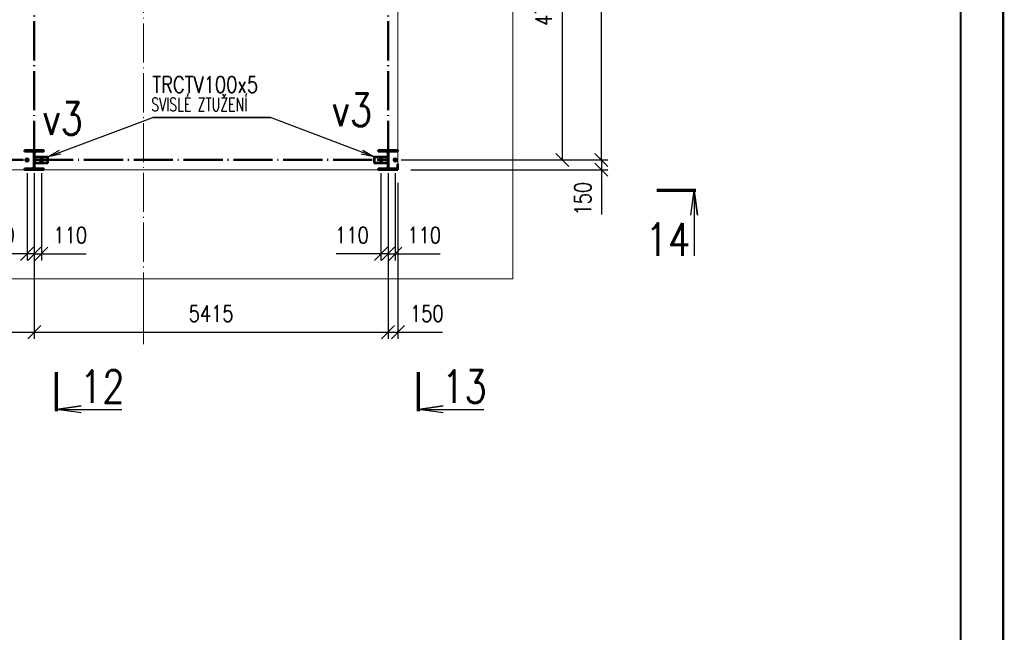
# Paper-space layout 'Layout1' of a CAD drawing. Extents: x -2 to 1033, y -36 to 596.
# Tile 65 of 69: x 691 to 841, y 304 to 397. Entities that reach past the tile are written whole.
import ezdxf
from ezdxf.enums import TextEntityAlignment as Align

# ---------------------------------------------------------------- set-up
doc = ezdxf.new("R2010")
doc.units = 0
for name, pattern in [('ACAD_ISO02W100', [15, 12, -3]), ('ACAD_ISO04W100', [30.5, 24, -3, 0.5, -3]), ('HP_01_CER_B', [8, 5, -1, 1, -1])]:
    doc.linetypes.add(name, pattern=pattern)
doc.layers.get('0').update_dxf_attribs({"linetype": 'CONTINUOUS'})
doc.layers.get('DEFPOINTS').update_dxf_attribs({"color": 132, "linetype": 'CONTINUOUS'})
doc.layers.add('RAMECEK_HP', color=251, linetype='CONTINUOUS')
for name, color, linetype, lineweight in [('SS_1.ET-HALA_TaO-PODLAHA', 9, 'CONTINUOUS', 13), ('SS_1.ET-HALA_TaO-RASTR', 7, 'HP_01_CER_B', 13), ('SS_2.ET-HALA_TaO-MOULDSHOP-SLOUP', 212, 'CONTINUOUS', 50), ('SS_2.ET-HALA_TaO-MOULDSHOP-SV.ZTUZENI', 163, 'CONTINUOUS', 50), ('SS_KOTY', 3, 'CONTINUOUS', 25), ('SS_PLNA_025', 7, 'CONTINUOUS', 25), ('SS_PODKLADY', 9, 'CONTINUOUS', 13), ('SS_POPIS', 140, 'CONTINUOUS', 25), ('SS_POPIS_PROFILU', 13, 'CONTINUOUS', 25), ('SS_REZ', 6, 'CONTINUOUS', 70), ('SS_SRAFY', 8, 'CONTINUOUS', 18), ('SS_TEXT7', 6, 'CONTINUOUS', 70)]:
    doc.layers.add(name, color=color, linetype=linetype, lineweight=lineweight)
doc.styles.add('ROMANS', font='romans.shx', dxfattribs={"width": 0.8})
doc.styles.add('romans.shx', font='romans.shx', dxfattribs={"height": 5})
doc.linetypes.add('ZIGZAG', pattern='A,0.00254,-5.08,[131,ltypeshp.shx,S=5.08,R=0,X=-5.08,Y=0],-10.16,[131,ltypeshp.shx,S=5.08,R=180,X=5.08,Y=0],-5.08', length=20.32254)
doc.dimstyles.new('A-1_(2.5)_100AS', dxfattribs={"dimtxt": 2.5, "dimasz": 2, "dimexe": 1, "dimexo": 2, "dimgap": 0, "dimtad": 0, "dimdec": 1, "dimlfac": 100, "dimrnd": 1, "dimtxsty": 'ROMANS', "dimblk1": 'OBLIQUE', "dimblk2": 'OBLIQUE', "dimsah": 1, "dimcen": 2, "dimclrd": 256, "dimclre": 256, "dimclrt": 256, "dimadec": 1, "dimazin": 2, "dimtfac": 0.714286, "dimtdec": 1, "dimtmove": 0, "dimatfit": 3, "dimldrblk": 'OPEN', "dimfxl": 1, "dimtvp": 1.142857, "dimtfill": 1, "dimtolj": 1, "dimlwd": -1, "dimlwe": -1, "dimarcsym": 0})
pattern_1 = [(45, (171.775396, 138.915313), (-0.0224506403, 0.0224506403), [])]

# ---------------------------------------------------------------- blocks, each defined once
blk = doc.blocks.new('*U6')
at = {"layer": 'RAMECEK_HP', "lineweight": 35, "const_width": 0.35}
for points in [[(0, 594), (0, 0), (841, 0), (841, 594)], [(6.5, 587.5), (6.5, 6.5), (834.5, 6.5), (834.5, 587.5)]]:
    blk.add_lwpolyline(points, close=True, dxfattribs=at)
at = {"layer": 'DEFPOINTS', "style": 'ROMANS', "width": 0.8}
blk.add_attdef('TISK', text='', height=10, dxfattribs=at).set_placement((841, -33), align=Align.RIGHT)
blk = doc.blocks.new('_Oblique')
at = {"color": 0, "linetype": 'ByBlock', "lineweight": -2}
blk.add_line((-0.5, -0.5), (0.5, 0.5), dxfattribs=at)
blk = doc.blocks.new('*D46')
at = {"layer": 'DEFPOINTS', "color": 0, "transparency": 16777216}
for p in [(747.98, 423.82), (746.88, 375.92), (773.53, 375.92)]:
    blk.add_point(p, dxfattribs=at)
at = {"layer": 'SS_KOTY', "transparency": 16777216}
for p, q in [((749.98, 423.82), (774.53, 423.82)), ((773.53, 423.82), (773.53, 375.92)), ((748.88, 375.92), (774.53, 375.92))]:
    blk.add_line(p, q, dxfattribs=at)
at = {"layer": 'SS_KOTY', "transparency": 16777216, "xscale": 2, "yscale": 2, "zscale": 2}
for p, rotation in [((773.53, 423.82), 90), ((773.53, 375.92), 270)]:
    blk.add_blockref('_Oblique', p, dxfattribs=dict(at, rotation=rotation))
at = {"layer": 'SS_KOTY', "transparency": 16777216, "insert": (770.68, 399.87), "char_height": 2.5, "attachment_point": 5, "rotation": 90, "style": 'ROMANS', "bg_fill": 3, "box_fill_scale": 1.1, "bg_fill_color": 256, "bg_fill_true_color": 13158600, "bg_fill_transparency": 0}
blk.add_mtext('\\A1;4790', dxfattribs=at)
blk = doc.blocks.new('_OPEN')
at = {"color": 0, "linetype": 'ByBlock'}
for p, q in [((-1, 0.167), (0, 0)), ((0, 0), (-1, -0.167)), ((0, 0), (-1, 0))]:
    blk.add_line(p, q, dxfattribs=at)
blk = doc.blocks.new('*D47')
at = {"layer": 'DEFPOINTS', "color": 0, "transparency": 16777216}
for p in [(746.88, 471.72), (779.53, 471.72), (746.88, 375.92)]:
    blk.add_point(p, dxfattribs=at)
at = {"layer": 'SS_KOTY', "transparency": 16777216}
for p, q in [((748.88, 471.72), (780.53, 471.72)), ((779.53, 375.92), (779.53, 471.72)), ((748.88, 375.92), (780.53, 375.92))]:
    blk.add_line(p, q, dxfattribs=at)
at = {"layer": 'SS_KOTY', "transparency": 16777216, "xscale": 2, "yscale": 2, "zscale": 2}
for p, rotation in [((779.53, 471.72), 90), ((779.53, 375.92), 270)]:
    blk.add_blockref('_Oblique', p, dxfattribs=dict(at, rotation=rotation))
at = {"layer": 'SS_KOTY', "transparency": 16777216, "insert": (776.68, 423.82), "char_height": 2.5, "attachment_point": 5, "rotation": 90, "style": 'ROMANS', "bg_fill": 3, "box_fill_scale": 1.1, "bg_fill_color": 256, "bg_fill_true_color": 13158600, "bg_fill_transparency": 0}
blk.add_mtext('\\A1;9580', dxfattribs=at)
blk = doc.blocks.new('*D72')
at = {"layer": 'DEFPOINTS', "color": 0, "transparency": 16777216}
for p in [(691.63, 375.92), (692.73, 375.92), (691.63, 361.54)]:
    blk.add_point(p, dxfattribs=at)
at = {"layer": 'SS_KOTY', "transparency": 16777216}
for p, q in [((691.63, 373.92), (691.63, 360.54)), ((692.73, 373.92), (692.73, 360.54)), ((691.63, 361.54), (684.77, 361.54)), ((692.73, 361.54), (691.63, 361.54))]:
    blk.add_line(p, q, dxfattribs=at)
at = {"layer": 'SS_KOTY', "transparency": 16777216, "xscale": 2, "yscale": 2, "zscale": 2, "rotation": 180}
blk.add_blockref('_Oblique', (691.63, 361.54), dxfattribs=at)
at = {"layer": 'SS_KOTY', "transparency": 16777216, "xscale": 2, "yscale": 2, "zscale": 2}
blk.add_blockref('_Oblique', (692.73, 361.54), dxfattribs=at)
at = {"layer": 'SS_KOTY', "transparency": 16777216, "insert": (687.2, 364.4), "char_height": 2.5, "attachment_point": 5, "style": 'ROMANS', "bg_fill": 3, "box_fill_scale": 1.1, "bg_fill_color": 256, "bg_fill_true_color": 13158600, "bg_fill_transparency": 0}
blk.add_mtext('\\A1;110', dxfattribs=at)
blk = doc.blocks.new('*D73')
at = {"layer": 'DEFPOINTS', "color": 0, "transparency": 16777216}
for p in [(692.73, 375.92), (693.83, 375.92), (693.83, 361.54)]:
    blk.add_point(p, dxfattribs=at)
at = {"layer": 'SS_KOTY', "transparency": 16777216}
for p, q in [((692.73, 373.92), (692.73, 360.54)), ((693.83, 373.92), (693.83, 360.54)), ((692.73, 361.54), (693.83, 361.54)), ((693.83, 361.54), (700.68, 361.54))]:
    blk.add_line(p, q, dxfattribs=at)
at = {"layer": 'SS_KOTY', "transparency": 16777216, "xscale": 2, "yscale": 2, "zscale": 2, "rotation": 180}
blk.add_blockref('_Oblique', (692.73, 361.54), dxfattribs=at)
at = {"layer": 'SS_KOTY', "transparency": 16777216, "xscale": 2, "yscale": 2, "zscale": 2}
blk.add_blockref('_Oblique', (693.83, 361.54), dxfattribs=at)
at = {"layer": 'SS_KOTY', "transparency": 16777216, "insert": (698.25, 364.4), "char_height": 2.5, "attachment_point": 5, "style": 'ROMANS', "bg_fill": 3, "box_fill_scale": 1.1, "bg_fill_color": 256, "bg_fill_true_color": 13158600, "bg_fill_transparency": 0}
blk.add_mtext('\\A1;110', dxfattribs=at)
blk = doc.blocks.new('*D74')
at = {"layer": 'DEFPOINTS', "color": 0, "transparency": 16777216}
for p in [(745.78, 375.92), (746.88, 375.92), (745.78, 361.54)]:
    blk.add_point(p, dxfattribs=at)
at = {"layer": 'SS_KOTY', "transparency": 16777216}
for p, q in [((745.78, 373.92), (745.78, 360.54)), ((746.88, 373.92), (746.88, 360.54)), ((745.78, 361.54), (738.92, 361.54)), ((746.88, 361.54), (745.78, 361.54))]:
    blk.add_line(p, q, dxfattribs=at)
at = {"layer": 'SS_KOTY', "transparency": 16777216, "xscale": 2, "yscale": 2, "zscale": 2, "rotation": 180}
blk.add_blockref('_Oblique', (745.78, 361.54), dxfattribs=at)
at = {"layer": 'SS_KOTY', "transparency": 16777216, "xscale": 2, "yscale": 2, "zscale": 2}
blk.add_blockref('_Oblique', (746.88, 361.54), dxfattribs=at)
at = {"layer": 'SS_KOTY', "transparency": 16777216, "insert": (741.35, 364.4), "char_height": 2.5, "attachment_point": 5, "style": 'ROMANS', "bg_fill": 3, "box_fill_scale": 1.1, "bg_fill_color": 256, "bg_fill_true_color": 13158600, "bg_fill_transparency": 0}
blk.add_mtext('\\A1;110', dxfattribs=at)
blk = doc.blocks.new('*D75')
at = {"layer": 'DEFPOINTS', "color": 0, "transparency": 16777216}
for p in [(746.88, 375.92), (747.98, 375.92), (747.98, 361.54)]:
    blk.add_point(p, dxfattribs=at)
at = {"layer": 'SS_KOTY', "transparency": 16777216}
for p, q in [((746.88, 373.92), (746.88, 360.54)), ((747.98, 373.92), (747.98, 360.54)), ((746.88, 361.54), (747.98, 361.54)), ((747.98, 361.54), (754.83, 361.54))]:
    blk.add_line(p, q, dxfattribs=at)
at = {"layer": 'SS_KOTY', "transparency": 16777216, "xscale": 2, "yscale": 2, "zscale": 2, "rotation": 180}
blk.add_blockref('_Oblique', (746.88, 361.54), dxfattribs=at)
at = {"layer": 'SS_KOTY', "transparency": 16777216, "xscale": 2, "yscale": 2, "zscale": 2}
blk.add_blockref('_Oblique', (747.98, 361.54), dxfattribs=at)
at = {"layer": 'SS_KOTY', "transparency": 16777216, "insert": (752.4, 364.4), "char_height": 2.5, "attachment_point": 5, "style": 'ROMANS', "bg_fill": 3, "box_fill_scale": 1.1, "bg_fill_color": 256, "bg_fill_true_color": 13158600, "bg_fill_transparency": 0}
blk.add_mtext('\\A1;110', dxfattribs=at)
blk = doc.blocks.new('*D81')
at = {"layer": 'DEFPOINTS', "color": 0, "transparency": 16777216}
for p in [(638.58, 375.92), (692.73, 375.92, 0.4), (692.73, 349.54)]:
    blk.add_point(p, dxfattribs=at)
at = {"layer": 'SS_KOTY', "transparency": 16777216}
for p, q in [((638.58, 373.92), (638.58, 348.54)), ((692.73, 373.92), (692.73, 348.54)), ((638.58, 349.54), (692.73, 349.54))]:
    blk.add_line(p, q, dxfattribs=at)
at = {"layer": 'SS_KOTY', "transparency": 16777216, "xscale": 2, "yscale": 2, "zscale": 2, "rotation": 180}
blk.add_blockref('_Oblique', (638.58, 349.54), dxfattribs=at)
at = {"layer": 'SS_KOTY', "transparency": 16777216, "xscale": 2, "yscale": 2, "zscale": 2}
blk.add_blockref('_Oblique', (692.73, 349.54), dxfattribs=at)
at = {"layer": 'SS_KOTY', "transparency": 16777216, "insert": (665.65, 352.4), "char_height": 2.5, "attachment_point": 5, "style": 'ROMANS', "bg_fill": 3, "box_fill_scale": 1.1, "bg_fill_color": 256, "bg_fill_true_color": 13158600, "bg_fill_transparency": 0}
blk.add_mtext('\\A1;5415', dxfattribs=at)
blk = doc.blocks.new('*D82')
at = {"layer": 'DEFPOINTS', "color": 0, "transparency": 16777216}
for p in [(692.73, 375.92, 0.4), (746.88, 375.92), (746.88, 349.54)]:
    blk.add_point(p, dxfattribs=at)
at = {"layer": 'SS_KOTY', "transparency": 16777216}
for p, q in [((692.73, 373.92), (692.73, 348.54)), ((746.88, 373.92), (746.88, 348.54)), ((692.73, 349.54), (746.88, 349.54))]:
    blk.add_line(p, q, dxfattribs=at)
at = {"layer": 'SS_KOTY', "transparency": 16777216, "xscale": 2, "yscale": 2, "zscale": 2, "rotation": 180}
blk.add_blockref('_Oblique', (692.73, 349.54), dxfattribs=at)
at = {"layer": 'SS_KOTY', "transparency": 16777216, "xscale": 2, "yscale": 2, "zscale": 2}
blk.add_blockref('_Oblique', (746.88, 349.54), dxfattribs=at)
at = {"layer": 'SS_KOTY', "transparency": 16777216, "insert": (719.8, 352.4), "char_height": 2.5, "attachment_point": 5, "style": 'ROMANS', "bg_fill": 3, "box_fill_scale": 1.1, "bg_fill_color": 256, "bg_fill_true_color": 13158600, "bg_fill_transparency": 0}
blk.add_mtext('\\A1;5415', dxfattribs=at)
blk = doc.blocks.new('*D109')
at = {"layer": 'DEFPOINTS', "color": 0, "transparency": 16777216}
for p in [(746.88, 375.92), (748.38, 374.42), (748.38, 349.54)]:
    blk.add_point(p, dxfattribs=at)
at = {"layer": 'SS_KOTY', "transparency": 16777216}
for p, q in [((746.88, 373.92), (746.88, 348.54)), ((748.38, 372.42), (748.38, 348.54)), ((746.88, 349.54), (748.38, 349.54)), ((748.38, 349.54), (755.23, 349.54))]:
    blk.add_line(p, q, dxfattribs=at)
at = {"layer": 'SS_KOTY', "transparency": 16777216, "xscale": 2, "yscale": 2, "zscale": 2, "rotation": 180}
blk.add_blockref('_Oblique', (746.88, 349.54), dxfattribs=at)
at = {"layer": 'SS_KOTY', "transparency": 16777216, "xscale": 2, "yscale": 2, "zscale": 2}
blk.add_blockref('_Oblique', (748.38, 349.54), dxfattribs=at)
at = {"layer": 'SS_KOTY', "transparency": 16777216, "insert": (752.8, 352.4), "char_height": 2.5, "attachment_point": 5, "style": 'ROMANS', "bg_fill": 3, "box_fill_scale": 1.1, "bg_fill_color": 256, "bg_fill_true_color": 13158600, "bg_fill_transparency": 0}
blk.add_mtext('\\A1;150', dxfattribs=at)
blk = doc.blocks.new('*D110')
at = {"layer": 'DEFPOINTS', "color": 0, "transparency": 16777216}
for p in [(746.88, 375.92), (748.38, 374.42), (779.53, 374.42)]:
    blk.add_point(p, dxfattribs=at)
at = {"layer": 'SS_KOTY', "transparency": 16777216}
for p, q in [((748.88, 375.92), (780.53, 375.92)), ((779.53, 375.92), (779.53, 374.42)), ((750.38, 374.42), (780.53, 374.42)), ((779.53, 374.42), (779.53, 367.56))]:
    blk.add_line(p, q, dxfattribs=at)
at = {"layer": 'SS_KOTY', "transparency": 16777216, "xscale": 2, "yscale": 2, "zscale": 2}
for p, rotation in [((779.53, 375.92), 90), ((779.53, 374.42), 270)]:
    blk.add_blockref('_Oblique', p, dxfattribs=dict(at, rotation=rotation))
at = {"layer": 'SS_KOTY', "transparency": 16777216, "insert": (776.68, 369.99), "char_height": 2.5, "attachment_point": 5, "rotation": 90, "style": 'ROMANS', "bg_fill": 3, "box_fill_scale": 1.1, "bg_fill_color": 256, "bg_fill_true_color": 13158600, "bg_fill_transparency": 0}
blk.add_mtext('\\A1;150', dxfattribs=at)
blk = doc.blocks.new('*U148')
at = {"layer": 'SS_PLNA_025'}
blk.add_lwpolyline([(3.78, -6.25), (0, -5.72), (3.78, -5.2), (0, -5.72), (10, -5.72)], dxfattribs=at)
at = {"layer": 'SS_REZ'}
blk.add_line((0, -5.99), (0, 0), dxfattribs=at)
at = {"layer": 'SS_TEXT7', "style": 'ROMANS', "width": 0.8}
blk.add_attdef('REZs', text='', height=5, dxfattribs=at).set_placement((7, -4.72), align=Align.CENTER)
blk = doc.blocks.new('*U149')
at = {"layer": 'SS_PLNA_025'}
blk.add_lwpolyline([(5.2, -3.78), (5.72, 0), (6.25, -3.78), (5.72, 0), (5.72, -10)], dxfattribs=at)
at = {"layer": 'SS_REZ'}
blk.add_line((5.99, 0), (0, 0), dxfattribs=at)
at = {"layer": 'SS_TEXT7', "style": 'ROMANS', "width": 0.8}
blk.add_attdef('REZv', text='', height=5, dxfattribs=at).set_placement((1.72, -10), align=Align.CENTER)

psp = doc.layouts.get("Layout1")

# ---------------------------------------------------------------- linework, layer by layer
at = {"layer": 'SS_2.ET-HALA_TaO-MOULDSHOP-SLOUP', "color": 7, "linetype": 'ACAD_ISO04W100', "ltscale": 0.25}
for p, q in [((692.7254, 375.9153, 0.4), (692.7254, 471.7153, 0.4)), ((746.8754, 375.9153), (746.8754, 471.7153)), ((593.5754, 375.9153), (746.8754, 375.9153))]:
    psp.add_line(p, q, dxfattribs=at)
at = {"layer": 'SS_2.ET-HALA_TaO-MOULDSHOP-SLOUP', "color": 7, "linetype": 'Continuous', "ltscale": 0.25}
for p, q in [((694.2254, 377.4153), (691.2254, 377.4153)), ((691.2254, 377.4153), (691.2254, 377.2253)), ((691.2254, 377.2253), (692.4004, 377.2253)), ((693.0504, 377.2253), (694.2254, 377.2253)), ((694.2254, 377.2253), (694.2254, 377.4153)), ((745.3754, 377.4153), (745.3754, 377.2253))]:
    psp.add_line(p, q, dxfattribs=at)
at = {"layer": 'SS_2.ET-HALA_TaO-MOULDSHOP-SLOUP', "color": 7, "linetype": 'Continuous', "ltscale": 0.25, "extrusion": (-1.7441e-15, -4.21062e-15, -1)}
psp.add_arc((-692.4004, 376.9553), 0.27, 90, 180, dxfattribs=at)
at = {"layer": 'SS_2.ET-HALA_TaO-MOULDSHOP-SLOUP', "color": 7, "linetype": 'Continuous', "ltscale": 0.25, "extrusion": (4.21062e-15, -1.7441e-15, -1)}
psp.add_arc((-693.0504, 376.9553), 0.27, 0, 90, dxfattribs=at)
at = {"layer": 'SS_PODKLADY'}
psp.add_lwpolyline([(589.7754, 374.4153), (748.3754, 374.4153), (748.3754, 473.2153), (589.7754, 473.2153)], close=True, dxfattribs=at)

# ---------------------------------------------------------------- block references
at = {"layer": 'RAMECEK_HP'}
psp.add_blockref('*U6', (0, 0), dxfattribs=at)
at = {"layer": 'SS_REZ'}
for name, p, values in [('*U149', (787.9896, 371.2342), {'REZv': '14'}), ('*U148', (696.1387, 343.4361), {'REZs': '12'}), ('*U148', (751.5526, 343.4361), {'REZs': '13'})]:
    psp.add_blockref(name, p, dxfattribs=at).add_auto_attribs(values)

# ---------------------------------------------------------------- texts
at = {"layer": 'SS_POPIS', "color": 4, "style": 'romans.shx', "width": 0.8}
for p in [(738.2696, 381.0937), (694.0194, 379.7665)]:
    psp.add_text('v3', height=5, dxfattribs=at).set_placement(p)
at = {"layer": 'SS_POPIS_PROFILU', "color": 13, "style": 'romans.shx'}
for s, height, width, p in [('TRCTV100x5', 2.5, 0.8, (710.7855, 386.2153)), ('TRCTV100x5', 2.5, 0.8, (710.7855, 386.2153)), ('SVISLÉ ZTUŽENÍ', 2, 0.7, (710.6372, 383.4153)), ('SVISLÉ ZTUŽENÍ', 2, 0.7, (710.6372, 383.4153))]:
    psp.add_text(s, height=height, dxfattribs=dict(at, width=width)).set_placement(p)

# ---------------------------------------------------------------- next in the draw order: dimensions: what is measured, and where the dimension line sits
at = {"layer": 'SS_KOTY'}
dim = psp.add_linear_dim(base=(773.5344, 375.9153), p1=(747.9754, 423.8153), p2=(746.8754, 375.9153), angle=90, dimstyle='A-1_(2.5)_100AS', dxfattribs=at)
dim.commit()
dim.dimension.update_dxf_attribs({"geometry": '*D46', "text_midpoint": (770.6772, 399.8653)})
dim = psp.add_linear_dim(base=(691.6254, 361.5438, 0.4), p1=(692.7254, 375.9153, 0.4), p2=(691.6254, 375.9153, 0.4), dimstyle='A-1_(2.5)_100AS', dxfattribs=at)
dim.commit()
dim.dimension.update_dxf_attribs({"geometry": '*D72', "text_midpoint": (687.1968, 364.4009, 0.4)})

# ---------------------------------------------------------------- next in the draw order: dimensions: what is measured, and where the dimension line sits
dim = psp.add_linear_dim(base=(779.5344, 471.7153), p1=(746.8754, 375.9153), p2=(746.8754, 471.7153), angle=90, dimstyle='A-1_(2.5)_100AS', dxfattribs=at)
dim.commit()
dim.dimension.update_dxf_attribs({"geometry": '*D47', "text_midpoint": (776.6772, 423.8153)})
dim = psp.add_linear_dim(base=(693.8254, 361.5438, 0.4), p1=(692.7254, 375.9153, 0.4), p2=(693.8254, 375.9153, 0.4), dimstyle='A-1_(2.5)_100AS', dxfattribs=at)
dim.commit()
dim.dimension.update_dxf_attribs({"geometry": '*D73', "text_midpoint": (698.254, 364.4009, 0.4)})

# ---------------------------------------------------------------- next in the draw order: dimensions: what is measured, and where the dimension line sits
dim = psp.add_linear_dim(base=(692.7254, 349.5438), p1=(638.5754, 375.9153), p2=(692.7254, 375.9153, 0.4), dimstyle='A-1_(2.5)_100AS', override={"dimtmove": 1}, dxfattribs=at)
dim.commit()
dim.dimension.update_dxf_attribs({"geometry": '*D81', "text_midpoint": (665.6504, 352.4009)})
dim = psp.add_linear_dim(base=(745.7754, 361.5438), p1=(746.8754, 375.9153), p2=(745.7754, 375.9153), dimstyle='A-1_(2.5)_100AS', dxfattribs=at)
dim.commit()
dim.dimension.update_dxf_attribs({"geometry": '*D74', "text_midpoint": (741.3468, 364.4009)})

# ---------------------------------------------------------------- next in the draw order: dimensions: what is measured, and where the dimension line sits
dim = psp.add_linear_dim(base=(747.9754, 361.5438), p1=(746.8754, 375.9153), p2=(747.9754, 375.9153), dimstyle='A-1_(2.5)_100AS', dxfattribs=at)
dim.commit()
dim.dimension.update_dxf_attribs({"geometry": '*D75', "text_midpoint": (752.404, 364.4009)})

# ---------------------------------------------------------------- next in the draw order: dimensions: what is measured, and where the dimension line sits
dim = psp.add_linear_dim(base=(746.8754, 349.5438), p1=(692.7254, 375.9153, 0.4), p2=(746.8754, 375.9153), dimstyle='A-1_(2.5)_100AS', override={"dimtmove": 1}, dxfattribs=at)
dim.commit()
dim.dimension.update_dxf_attribs({"geometry": '*D82', "text_midpoint": (719.8004, 352.4009)})

# ---------------------------------------------------------------- next in the draw order: hatches: boundary and pattern name
at = {"layer": 'SS_SRAFY'}
h = psp.add_hatch(dxfattribs=at)
h.set_pattern_fill('ANSI31', color=5, scale=0.01, style=0)
h.set_pattern_definition(pattern_1)
h.paths.add_polyline_path([(691.2254, 374.6053), (691.2254, 374.4153), (694.2254, 374.4153), (694.2254, 374.6053), (693.0504, 374.6053, -0.41421356), (692.7804, 374.8753), (692.7804, 376.9553, -0.41421356), (693.0504, 377.2253), (694.2254, 377.2253), (694.2254, 377.4153), (691.2254, 377.4153), (691.2254, 377.2253), (692.4004, 377.2253, -0.41421356), (692.6704, 376.9553), (692.6704, 374.8753, -0.41421356), (692.4004, 374.6053)], flags=0)

# ---------------------------------------------------------------- next in the draw order: linework, layer by layer
at = {"layer": 'SS_1.ET-HALA_TaO-RASTR', "linetype": 'ACAD_ISO04W100', "ltscale": 0.25}
for p, q in [((709.4754, 352.7053), (709.4754, 487.3638)), ((709.4754, 352.7053), (709.4754, 352.7063)), ((709.4754, 352.7063), (709.4754, 347.7063))]:
    psp.add_line(p, q, dxfattribs=at)
at = {"layer": 'SS_2.ET-HALA_TaO-MOULDSHOP-SLOUP', "color": 7, "linetype": 'Continuous', "ltscale": 0.25}
for p, q in [((692.6704, 376.9553), (692.6704, 374.8753)), ((692.7804, 374.8753), (692.7804, 376.9553)), ((691.2254, 374.6053), (692.4004, 374.6053)), ((691.2254, 374.6053), (691.2254, 374.4153)), ((691.2254, 374.4153), (694.2254, 374.4153)), ((693.0504, 374.6053), (694.2254, 374.6053)), ((694.2254, 374.4153), (694.2254, 374.6053))]:
    psp.add_line(p, q, dxfattribs=at)
at = {"layer": 'SS_2.ET-HALA_TaO-MOULDSHOP-SLOUP', "color": 7, "linetype": 'ACAD_ISO04W100', "ltscale": 0.25}
for p, q in [((691.4054, 375.9153), (691.8454, 375.9153)), ((691.5054, 375.9153), (691.7454, 375.9153)), ((691.6254, 375.6953), (691.6254, 376.1353)), ((691.6254, 375.7953), (691.6254, 376.0353)), ((693.6054, 375.9153), (694.0454, 375.9153)), ((693.7054, 375.9153), (693.9454, 375.9153)), ((693.8254, 375.6953), (693.8254, 376.1353)), ((693.8254, 375.7953), (693.8254, 376.0353))]:
    psp.add_line(p, q, dxfattribs=at)
at = {"layer": 'SS_2.ET-HALA_TaO-MOULDSHOP-SLOUP', "color": 1, "linetype": 'Continuous', "ltscale": 0.25}
for p, q in [((691.6254, 376.1233), (691.4453, 376.0193)), ((691.4453, 376.0193), (691.4453, 375.8113)), ((691.4453, 375.8113), (691.6254, 375.7073)), ((691.8055, 376.0193), (691.6254, 376.1233)), ((691.6254, 375.7073), (691.8055, 375.8113)), ((691.8055, 375.8113), (691.8055, 376.0193))]:
    psp.add_line(p, q, dxfattribs=at)
at = {"layer": 'SS_2.ET-HALA_TaO-MOULDSHOP-SLOUP', "color": 1, "linetype": 'ACAD_ISO02W100', "ltscale": 0.25}
for p, q in [((693.6453, 376.0193), (693.8254, 376.1233)), ((693.7101, 376.0567), (693.6453, 376.0193)), ((693.6453, 376.0193), (693.6453, 375.8113)), ((693.8254, 375.7073), (693.6453, 375.8113)), ((693.7101, 375.7739), (693.8254, 375.7073)), ((693.8254, 376.1233), (694.0055, 376.0193)), ((693.8639, 376.1011), (693.8254, 376.1233)), ((694.0055, 375.8113), (693.8254, 375.7073)), ((693.8254, 375.7073), (693.8639, 375.7295)), ((694.0055, 376.0193), (693.8639, 376.1011)), ((693.8639, 375.7295), (694.0055, 375.8113)), ((694.0055, 375.8113), (694.0055, 376.0193))]:
    psp.add_line(p, q, dxfattribs=at)
at = {"layer": 'SS_2.ET-HALA_TaO-MOULDSHOP-SLOUP', "color": 1, "linetype": 'Continuous', "ltscale": 0.25}
for radius in [0.22, 0.12]:
    psp.add_circle((691.6254, 375.9153), radius, dxfattribs=at)
at = {"layer": 'SS_2.ET-HALA_TaO-MOULDSHOP-SLOUP', "color": 3, "linetype": 'ACAD_ISO02W100', "ltscale": 0.25}
for centre in [(691.6254, 375.9153), (693.8254, 375.9153)]:
    psp.add_circle(centre, 0.13, dxfattribs=at)
at = {"layer": 'SS_2.ET-HALA_TaO-MOULDSHOP-SLOUP', "color": 1, "linetype": 'ACAD_ISO02W100', "ltscale": 0.25}
for radius in [0.22, 0.12]:
    psp.add_circle((693.8254, 375.9153), radius, dxfattribs=at)
at = {"layer": 'SS_2.ET-HALA_TaO-MOULDSHOP-SLOUP', "color": 7, "linetype": 'Continuous', "ltscale": 0.25, "extrusion": (-1.7441e-15, 4.21062e-15, -1)}
psp.add_arc((-692.4004, 374.8753), 0.27, 180, 270, dxfattribs=at)
at = {"layer": 'SS_2.ET-HALA_TaO-MOULDSHOP-SLOUP', "color": 7, "linetype": 'Continuous', "ltscale": 0.25, "extrusion": (4.21062e-15, 1.7441e-15, -1)}
psp.add_arc((-693.0504, 374.8753), 0.27, 270, 0, dxfattribs=at)
at = {"layer": 'SS_2.ET-HALA_TaO-MOULDSHOP-SV.ZTUZENI', "color": 7, "linetype": 'ACAD_ISO04W100', "ltscale": 0.25}
psp.add_line((694.3237, 375.9153), (692.7254, 375.9153), dxfattribs=at)
at = {"layer": 'SS_2.ET-HALA_TaO-MOULDSHOP-SV.ZTUZENI', "color": 7, "linetype": 'Continuous', "ltscale": 0.25}
for p, q in [((692.7804, 376.4153), (693.8128, 376.4153)), ((692.7804, 375.4153), (693.8128, 375.4153)), ((693.8128, 376.4153), (694.8347, 376.4153)), ((693.8128, 375.4153), (693.8128, 376.4153)), ((693.8128, 375.4153), (694.8347, 375.4153)), ((694.7836, 376.3653), (693.8639, 376.3653)), ((693.8639, 375.4653), (693.8639, 376.3653)), ((693.8639, 375.4653), (694.7836, 375.4653)), ((694.7836, 375.4653), (694.7836, 376.3653)), ((694.8347, 375.4153), (694.8347, 376.4153)), ((744.7661, 376.4153), (744.8172, 376.4153)), ((744.7661, 376.4153), (744.7661, 375.4153)), ((744.8172, 376.3653), (744.8172, 375.4653))]:
    psp.add_line(p, q, dxfattribs=at)
at = {"layer": 'SS_2.ET-HALA_TaO-MOULDSHOP-SV.ZTUZENI', "color": 3, "linetype": 'ACAD_ISO02W100', "ltscale": 0.25}
for p, q in [((693.8639, 376.3653), (692.8293, 376.3653)), ((692.8293, 376.3653), (692.8293, 375.4653)), ((692.8293, 375.4653), (693.8639, 375.4653)), ((693.7101, 376.3653), (693.7101, 375.4653)), ((693.759, 376.4153), (693.759, 375.4153))]:
    psp.add_line(p, q, dxfattribs=at)
at = {"layer": 'SS_POPIS_PROFILU', "color": 0, "linetype": 'ByBlock'}
for p, q in [((694.8347, 376.4153), (696.5916, 377.4273)), ((694.8347, 376.4153), (696.7083, 377.115)), ((696.8249, 376.8027), (694.8347, 376.4153)), ((744.7661, 376.4153), (742.7775, 376.811)), ((744.7661, 376.4153), (742.8955, 377.1228)), ((743.0134, 377.4346), (744.7661, 376.4153))]:
    psp.add_line(p, q, dxfattribs=at)
at = {"layer": 'SS_POPIS_PROFILU', "color": 13}
for points in [[(694.8347, 376.4153), (710.9012, 382.4153), (728.9012, 382.4153)], [(744.7661, 376.4153), (728.9012, 382.4153), (710.9012, 382.4153)]]:
    psp.add_lwpolyline(points, dxfattribs=at)

# ---------------------------------------------------------------- next in the draw order: dimensions: what is measured, and where the dimension line sits
at = {"layer": 'SS_KOTY'}
dim = psp.add_linear_dim(base=(748.3754, 349.5438), p1=(746.8754, 375.9153), p2=(748.3754, 374.4153), dimstyle='A-1_(2.5)_100AS', override={"dimtmove": 0}, dxfattribs=at)
dim.commit()
dim.dimension.update_dxf_attribs({"geometry": '*D109', "text_midpoint": (752.804, 352.4009)})

# ---------------------------------------------------------------- next in the draw order: linework, layer by layer
at = {"layer": 'SS_1.ET-HALA_TaO-PODLAHA', "linetype": 'ZIGZAG', "ltscale": 0.25}
psp.add_line((562.9754, 357.7053), (765.9577, 357.7053), dxfattribs=at)
at = {"layer": 'SS_2.ET-HALA_TaO-MOULDSHOP-SLOUP', "color": 7, "linetype": 'ACAD_ISO04W100', "ltscale": 0.25}
for p, q in [((745.5554, 375.9153), (745.9954, 375.9153)), ((745.6554, 375.9153), (745.8954, 375.9153)), ((745.7754, 375.6953), (745.7754, 376.1353)), ((745.7754, 375.7953), (745.7754, 376.0353))]:
    psp.add_line(p, q, dxfattribs=at)
at = {"layer": 'SS_2.ET-HALA_TaO-MOULDSHOP-SLOUP', "color": 1, "linetype": 'ACAD_ISO02W100', "ltscale": 0.25}
for p, q in [((745.5953, 376.0193), (745.7754, 376.1233)), ((745.7369, 376.1011), (745.5953, 376.0193)), ((745.5953, 376.0193), (745.5953, 375.8113)), ((745.5953, 375.8113), (745.7369, 375.7295)), ((745.7754, 375.7073), (745.5953, 375.8113)), ((745.7754, 376.1233), (745.7369, 376.1011)), ((745.7369, 375.7295), (745.7754, 375.7073)), ((745.7754, 376.1233), (745.9555, 376.0193)), ((745.9555, 375.8113), (745.7754, 375.7073)), ((745.9555, 376.0193), (745.8907, 376.0567)), ((745.8907, 375.7739), (745.9555, 375.8113)), ((745.9555, 375.8113), (745.9555, 376.0193))]:
    psp.add_line(p, q, dxfattribs=at)
at = {"layer": 'SS_2.ET-HALA_TaO-MOULDSHOP-SLOUP', "color": 7, "linetype": 'Continuous', "ltscale": 0.25}
psp.add_line((745.3754, 374.6053), (745.3754, 374.4153), dxfattribs=at)
at = {"layer": 'SS_2.ET-HALA_TaO-MOULDSHOP-SLOUP', "color": 1, "linetype": 'ACAD_ISO02W100', "ltscale": 0.25}
for radius in [0.22, 0.12]:
    psp.add_circle((745.7754, 375.9153), radius, dxfattribs=at)
at = {"layer": 'SS_2.ET-HALA_TaO-MOULDSHOP-SLOUP', "color": 3, "linetype": 'ACAD_ISO02W100', "ltscale": 0.25}
psp.add_circle((745.7754, 375.9153), 0.13, dxfattribs=at)
at = {"layer": 'SS_2.ET-HALA_TaO-MOULDSHOP-SV.ZTUZENI', "color": 7, "linetype": 'Continuous', "ltscale": 0.25}
for p, q in [((744.7661, 375.4153), (745.788, 375.4153)), ((744.8172, 376.4153), (745.788, 376.4153)), ((745.7369, 376.3653), (744.8172, 376.3653)), ((744.8172, 375.4653), (745.7369, 375.4653)), ((745.7369, 376.3653), (745.7369, 375.4653)), ((745.788, 376.4153), (745.788, 375.4153))]:
    psp.add_line(p, q, dxfattribs=at)
at = {"layer": 'SS_2.ET-HALA_TaO-MOULDSHOP-SV.ZTUZENI', "color": 3, "linetype": 'ACAD_ISO02W100', "ltscale": 0.25}
for p, q in [((745.8418, 375.4153), (745.8418, 376.4153)), ((745.8907, 375.4653), (745.8907, 376.3653))]:
    psp.add_line(p, q, dxfattribs=at)

# ---------------------------------------------------------------- next in the draw order: dimensions: what is measured, and where the dimension line sits
at = {"layer": 'SS_KOTY'}
dim = psp.add_linear_dim(base=(779.5344, 374.4153), p1=(746.8754, 375.9153), p2=(748.3754, 374.4153), angle=90, dimstyle='A-1_(2.5)_100AS', override={"dimtmove": 0}, dxfattribs=at)
dim.commit()
dim.dimension.update_dxf_attribs({"geometry": '*D110', "text_midpoint": (776.6772, 369.9867)})

# ---------------------------------------------------------------- next in the draw order: hatches: boundary and pattern name
at = {"layer": 'SS_SRAFY'}
h = psp.add_hatch(dxfattribs=at)
h.set_pattern_fill('ANSI31', color=5, scale=0.01, style=0)
h.set_pattern_definition(pattern_1)
h.paths.add_polyline_path([(745.3754, 374.6053), (745.3754, 374.4153), (748.3754, 374.4153), (748.3754, 374.6053), (747.2004, 374.6053, -0.41421356), (746.9304, 374.8753), (746.9304, 376.9553, -0.41421356), (747.2004, 377.2253), (748.3754, 377.2253), (748.3754, 377.4153), (745.3754, 377.4153), (745.3754, 377.2253), (746.5504, 377.2253, -0.41421356), (746.8204, 376.9553), (746.8204, 374.8753, -0.41421356), (746.5504, 374.6053)], flags=0)
h = psp.add_hatch(dxfattribs=at)
h.set_pattern_fill('ANSI31', color=5, scale=0.01, style=0)
h.set_pattern_definition(pattern_1)
h.paths.add_polyline_path([(748.3154, 374.6053), (748.3754, 374.6053), (748.3754, 375.3053), (748.3154, 375.3053)], flags=0)

# ---------------------------------------------------------------- next in the draw order: linework, layer by layer
at = {"layer": 'SS_1.ET-HALA_TaO-PODLAHA', "linetype": 'ZIGZAG', "ltscale": 0.25}
psp.add_line((765.9577, 357.7053), (765.9577, 482.3638), dxfattribs=at)
at = {"layer": 'SS_2.ET-HALA_TaO-MOULDSHOP-SLOUP', "color": 7, "linetype": 'Continuous', "ltscale": 0.25}
for p, q in [((748.3754, 377.4153), (745.3754, 377.4153)), ((745.3754, 377.2253), (746.5504, 377.2253)), ((746.8204, 376.9553), (746.8204, 374.8753)), ((746.9304, 374.8753), (746.9304, 376.9553)), ((747.2004, 377.2253), (748.3754, 377.2253)), ((748.3754, 377.4153), (748.3754, 377.2253)), ((748.3754, 375.3053), (748.3154, 375.3053)), ((748.3154, 375.3053), (748.3154, 374.6053)), ((748.3754, 375.3053), (748.3754, 374.6053)), ((745.3754, 374.6053), (746.5504, 374.6053)), ((745.3754, 374.4153), (748.3754, 374.4153)), ((747.2004, 374.6053), (748.3754, 374.6053)), ((748.3754, 374.6053), (748.3754, 374.4153))]:
    psp.add_line(p, q, dxfattribs=at)
at = {"layer": 'SS_2.ET-HALA_TaO-MOULDSHOP-SLOUP', "color": 7, "linetype": 'ACAD_ISO04W100', "ltscale": 0.25}
for p, q in [((747.7554, 375.9153), (748.1954, 375.9153)), ((747.8554, 375.9153), (748.0954, 375.9153)), ((747.9754, 375.6953), (747.9754, 376.1353)), ((747.9754, 375.7953), (747.9754, 376.0353))]:
    psp.add_line(p, q, dxfattribs=at)
at = {"layer": 'SS_2.ET-HALA_TaO-MOULDSHOP-SLOUP', "color": 1, "linetype": 'Continuous', "ltscale": 0.25}
for p, q in [((747.9754, 376.1233), (747.7953, 376.0193)), ((747.7953, 376.0193), (747.7953, 375.8113)), ((747.7953, 375.8113), (747.9754, 375.7073)), ((748.1555, 376.0193), (747.9754, 376.1233)), ((747.9754, 375.7073), (748.1555, 375.8113)), ((748.1555, 375.8113), (748.1555, 376.0193))]:
    psp.add_line(p, q, dxfattribs=at)
for radius in [0.22, 0.12]:
    psp.add_circle((747.9754, 375.9153), radius, dxfattribs=at)
at = {"layer": 'SS_2.ET-HALA_TaO-MOULDSHOP-SLOUP', "color": 3, "linetype": 'ACAD_ISO02W100', "ltscale": 0.25}
psp.add_circle((747.9754, 375.9153), 0.13, dxfattribs=at)
at = {"layer": 'SS_2.ET-HALA_TaO-MOULDSHOP-SLOUP', "color": 7, "linetype": 'Continuous', "ltscale": 0.25, "extrusion": (-1.7441e-15, -4.21062e-15, -1)}
psp.add_arc((-746.5504, 376.9553), 0.27, 90, 180, dxfattribs=at)
at = {"layer": 'SS_2.ET-HALA_TaO-MOULDSHOP-SLOUP', "color": 7, "linetype": 'Continuous', "ltscale": 0.25, "extrusion": (4.21062e-15, -1.7441e-15, -1)}
psp.add_arc((-747.2004, 376.9553), 0.27, 0, 90, dxfattribs=at)
at = {"layer": 'SS_2.ET-HALA_TaO-MOULDSHOP-SLOUP', "color": 7, "linetype": 'Continuous', "ltscale": 0.25, "extrusion": (-1.7441e-15, 4.21062e-15, -1)}
psp.add_arc((-746.5504, 374.8753), 0.27, 180, 270, dxfattribs=at)
at = {"layer": 'SS_2.ET-HALA_TaO-MOULDSHOP-SLOUP', "color": 7, "linetype": 'Continuous', "ltscale": 0.25, "extrusion": (4.21062e-15, 1.7441e-15, -1)}
psp.add_arc((-747.2004, 374.8753), 0.27, 270, 0, dxfattribs=at)
at = {"layer": 'SS_2.ET-HALA_TaO-MOULDSHOP-SV.ZTUZENI', "color": 7, "linetype": 'ACAD_ISO04W100', "ltscale": 0.25}
psp.add_line((745.2771, 375.9153), (746.8754, 375.9153), dxfattribs=at)
at = {"layer": 'SS_2.ET-HALA_TaO-MOULDSHOP-SV.ZTUZENI', "color": 3, "linetype": 'ACAD_ISO02W100', "ltscale": 0.25}
for p, q in [((746.7715, 376.3653), (745.7369, 376.3653)), ((745.7369, 375.4653), (746.7715, 375.4653)), ((746.7715, 375.4653), (746.7715, 376.3653))]:
    psp.add_line(p, q, dxfattribs=at)
at = {"layer": 'SS_2.ET-HALA_TaO-MOULDSHOP-SV.ZTUZENI', "color": 7, "linetype": 'Continuous', "ltscale": 0.25}
for p, q in [((745.788, 376.4153), (746.8204, 376.4153)), ((745.788, 375.4153), (746.8204, 375.4153))]:
    psp.add_line(p, q, dxfattribs=at)

doc.saveas('drawing.dxf')
